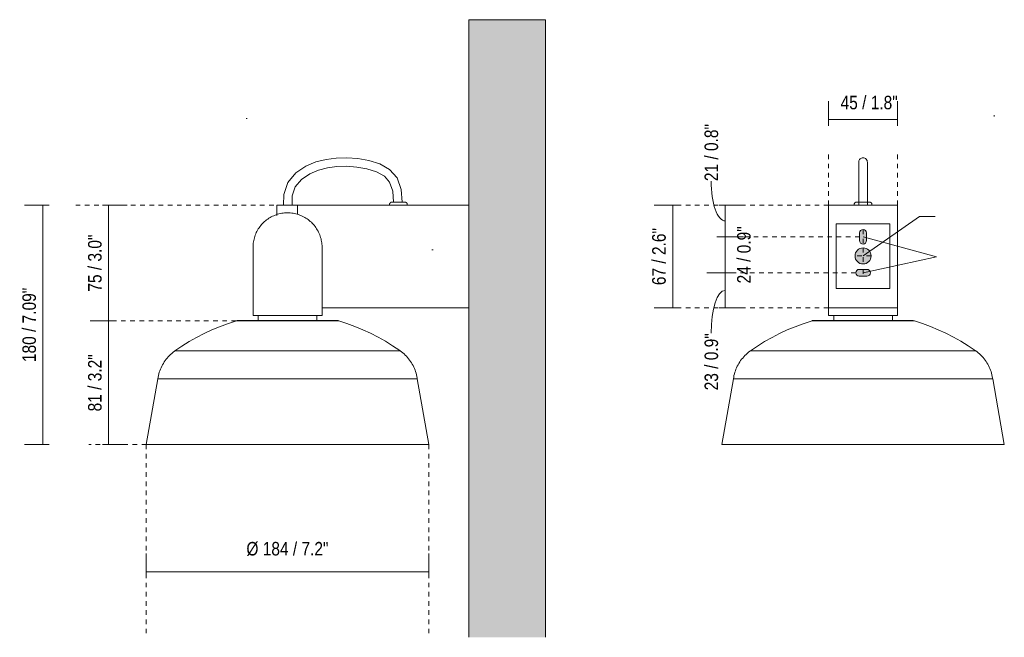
# Model space of a CAD drawing. Header units: millimetres. Extents: x -3564 to -2123, y -974 to 6691.
# Tile 2 of 3: x -2765 to -2123, y 197 to 600. Entities that reach past the tile are written whole.
import ezdxf

# ---------------------------------------------------------------- set-up
doc = ezdxf.new("R2010")
doc.units = ezdxf.units.MM
doc.linetypes.add('Dash', pattern=[6, 3, -3])
for name, color, linetype, lineweight in [('Cotas', 7, 'Continuous', 9), ('Cotas-4', 7, 'Continuous', 9), ('Elementos de detalle', 7, 'Continuous', 9), ('Lighthing Fixture Detail Wide Black', 7, 'Continuous', 20), ('Luminarias', 7, 'Continuous', 20), ('Muros', 7, 'Continuous', 9)]:
    doc.layers.add(name, color=color, linetype=linetype, lineweight=lineweight)
doc.layers.add('Lighthing Fixture Dim Grey Dash', color=7, linetype='Dash', lineweight=9, true_color=0xd2d2d2)
doc.styles.add('Arial Narrow', font='ARIALN.TTF', dxfattribs={"height": 8.8})
doc.styles.add('Arial Narrow_1', font='ARIALN.TTF', dxfattribs={"height": 8.8})
doc.dimstyles.new('FARO_-_2_2mm_Arial_Narrow_mm_Inch_Left', dxfattribs={"dimscale": 304.8, "dimtxt": 9.006193, "dimasz": 0, "dimexe": 0.03937, "dimexo": 0.0625, "dimgap": 0.006562, "dimtad": 1, "dimdec": 0, "dimzin": 0, "dimdsep": 46, "dimtxsty": 'Arial Narrow', "dimblk1": 'NONE', "dimblk2": 'NONE', "dimsah": 1, "dimcen": 0.09, "dimadec": 0, "dimazin": 0, "dimtfac": 1, "dimtdec": 4, "dimtix": 1, "dimtmove": 0, "dimatfit": 3, "dimfxl": 0.013123, "dimfxlon": 1, "dimtvp": 1, "dimtolj": 1, "dimtzin": 0, "dimarcsym": 2})
doc.dimstyles.new('FARO_-_2_2mm_Arial_Narrow_mm_Inch_Left_1', dxfattribs={"dimscale": 304.8, "dimtxt": 9.006193, "dimasz": 0, "dimexe": 0.03937, "dimexo": 0.0625, "dimgap": 0.006562, "dimtad": 1, "dimdec": 0, "dimzin": 0, "dimdsep": 46, "dimtxsty": 'Arial Narrow', "dimblk1": 'NONE', "dimblk2": 'NONE', "dimsah": 1, "dimcen": 0.09, "dimadec": 0, "dimazin": 0, "dimtfac": 1, "dimtdec": 4, "dimtix": 1, "dimtmove": 2, "dimatfit": 3, "dimfxl": 0.013123, "dimfxlon": 1, "dimtvp": 1, "dimtolj": 1, "dimtzin": 0, "dimarcsym": 2})
doc.dimstyles.new('FARO_-_2_2mm_Arial_Narrow_mm_Inch_Left_2', dxfattribs={"dimscale": 304.8, "dimtxt": 9.006193, "dimasz": 0, "dimexe": 0.03937, "dimexo": 0.0625, "dimgap": 0.006562, "dimtad": 1, "dimdec": 0, "dimzin": 0, "dimdsep": 46, "dimtxsty": 'Arial Narrow_1', "dimblk1": 'NONE', "dimblk2": 'NONE', "dimsah": 1, "dimcen": 0.09, "dimadec": 0, "dimazin": 0, "dimtfac": 1, "dimtdec": 4, "dimtix": 1, "dimtmove": 0, "dimatfit": 3, "dimfxl": 0.013123, "dimfxlon": 1, "dimtvp": 1, "dimtolj": 1, "dimtzin": 0, "dimarcsym": 2})
doc.dimstyles.new('FARO_-_2_2mm_Arial_Narrow_mm_Inch_Left_3', dxfattribs={"dimscale": 304.8, "dimtxt": 9.006193, "dimasz": 0, "dimexe": 0.03937, "dimexo": 0.0625, "dimgap": 0.006562, "dimtad": 1, "dimdec": 0, "dimzin": 0, "dimdsep": 46, "dimtxsty": 'Arial Narrow', "dimblk1": 'NONE', "dimblk2": 'NONE', "dimsah": 1, "dimcen": 0.09, "dimadec": 0, "dimazin": 0, "dimtfac": 1, "dimtdec": 4, "dimtix": 1, "dimtmove": 1, "dimatfit": 3, "dimfxl": 0.013123, "dimfxlon": 1, "dimtvp": 1, "dimtolj": 1, "dimtzin": 0, "dimarcsym": 2})

# ---------------------------------------------------------------- blocks, each defined once
blk = doc.blocks.new('20335-116 - 20335-116 TATAWIN White wall lamp-572927-Lateral_PDF')
at = {"layer": 'Luminarias'}
for p, q in [((-3393.97, 479.1), (-3393.97, 472.27)), ((-3380.42, 479.1), (-3393.97, 479.1)), ((-3380.42, 479.1), (-3337.75, 479.1)), ((-3380.42, 479.1), (-3380.42, 472.93)), ((-3337.75, 479.1), (-3328.07, 479.1)), ((-3307.39, 479.1), (-3328.07, 479.1)), ((-3320.55, 479.45), (-3320.55, 479.1)), ((-3308.93, 479.1), (-3308.93, 479.45)), ((-3307.39, 479.1), (-3268.96, 479.1)), ((-3409.46, 451.6), (-3409.46, 407.1)), ((-3364.46, 407.1), (-3364.46, 451.6)), ((-3337.75, 412.1), (-3364.66, 412.1)), ((-3328.07, 412.1), (-3337.75, 412.1)), ((-3328.07, 412.1), (-3307.39, 412.1)), ((-3268.96, 412.1), (-3307.39, 412.1)), ((-3409.46, 407.1), (-3364.46, 407.1)), ((-3406.06, 407.1), (-3406.06, 403.97)), ((-3367.86, 403.97), (-3367.86, 407.1)), ((-3420.41, 403.63), (-3386.96, 403.63)), ((-3386.96, 403.63), (-3353.51, 403.63)), ((-3386.96, 384.08), (-3460.34, 384.08)), ((-3313.58, 384.08), (-3386.96, 384.08)), ((-3471.42, 365.95), (-3478.97, 322.98)), ((-3386.96, 365.95), (-3471.42, 365.95)), ((-3302.5, 365.95), (-3386.96, 365.95)), ((-3294.95, 322.98), (-3302.5, 365.95)), ((-3386.96, 322.98), (-3478.97, 322.98)), ((-3294.95, 322.98), (-3386.96, 322.98))]:
    blk.add_line(p, q, dxfattribs=at)
at = {"layer": 'Luminarias', "flags": 128}
for points in [[(-3389.61, 479.1), (-3389.42, 485.93), (-3386.79, 493.9), (-3381.47, 500.11), (-3375.05, 504.54), (-3368.44, 507.29), (-3361.89, 508.91), (-3355.31, 509.8), (-3348.44, 510.01), (-3341.25, 509.51), (-3333.93, 508.22), (-3326.79, 505.95), (-3320.44, 502.37), (-3315.65, 496.95), (-3312.85, 489.29), (-3312.26, 481.1)], [(-3312.26, 481.1), (-3312.85, 489.29), (-3315.65, 496.95), (-3320.44, 502.37), (-3326.79, 505.95), (-3333.93, 508.22), (-3341.25, 509.51), (-3348.44, 510.01), (-3355.31, 509.8), (-3361.89, 508.91), (-3368.44, 507.29), (-3375.05, 504.54), (-3381.47, 500.11), (-3386.79, 493.9), (-3389.42, 485.93), (-3389.61, 479.1)], [(-3317.85, 481.07), (-3318.34, 488.2), (-3320.48, 494.12), (-3323.87, 497.95), (-3328.93, 500.78), (-3335.23, 502.77), (-3341.93, 503.95), (-3348.55, 504.41), (-3354.84, 504.22), (-3360.86, 503.4), (-3366.75, 501.95), (-3372.41, 499.6), (-3377.78, 495.9), (-3381.99, 491.01), (-3383.85, 485.27), (-3384.02, 479.1)], [(-3384.02, 479.1), (-3383.85, 485.27), (-3381.99, 491.01), (-3377.78, 495.9), (-3372.41, 499.6), (-3366.75, 501.95), (-3360.86, 503.4), (-3354.84, 504.22), (-3348.55, 504.41), (-3341.93, 503.95), (-3335.23, 502.77), (-3328.93, 500.78), (-3323.87, 497.95), (-3320.48, 494.12), (-3318.34, 488.2), (-3317.85, 481.07)], [(-3320.55, 479.45), (-3320.55, 479.52), (-3320.55, 479.58), (-3320.54, 479.65), (-3320.53, 479.71), (-3320.52, 479.78), (-3320.5, 479.84), (-3320.49, 479.91), (-3320.47, 479.97), (-3320.45, 480.03), (-3320.42, 480.09), (-3320.39, 480.15), (-3320.37, 480.21), (-3320.33, 480.27), (-3320.3, 480.33), (-3320.26, 480.38), (-3320.22, 480.44), (-3320.18, 480.49), (-3320.14, 480.54), (-3320.1, 480.59), (-3320.05, 480.64), (-3320, 480.68), (-3319.95, 480.72), (-3319.9, 480.77), (-3319.85, 480.8), (-3319.79, 480.84), (-3319.74, 480.88), (-3319.68, 480.91), (-3319.62, 480.94), (-3319.56, 480.97), (-3319.5, 480.99), (-3319.44, 481.01), (-3319.37, 481.03), (-3319.31, 481.05), (-3319.24, 481.07), (-3319.18, 481.08), (-3319.11, 481.09), (-3319.05, 481.1), (-3318.98, 481.1), (-3318.92, 481.1), (-3318.9, 481.1)], [(-3310.58, 481.1), (-3310.58, 481.1), (-3310.59, 481.1), (-3310.61, 481.1), (-3310.63, 481.1), (-3310.66, 481.1), (-3310.7, 481.1), (-3310.74, 481.1), (-3310.79, 481.1), (-3310.85, 481.1), (-3310.91, 481.1), (-3310.98, 481.1), (-3311.05, 481.1), (-3311.13, 481.1), (-3311.22, 481.1), (-3311.31, 481.1), (-3311.4, 481.1), (-3311.51, 481.1), (-3311.61, 481.1), (-3311.73, 481.1), (-3311.84, 481.1), (-3311.96, 481.1), (-3312.09, 481.1), (-3312.22, 481.1), (-3312.35, 481.1), (-3312.49, 481.1), (-3312.63, 481.1), (-3312.78, 481.1), (-3312.93, 481.1), (-3313.08, 481.1), (-3313.23, 481.1), (-3313.39, 481.1), (-3313.55, 481.1), (-3313.71, 481.1), (-3313.87, 481.1), (-3314.03, 481.1), (-3314.2, 481.1), (-3314.36, 481.1), (-3314.53, 481.1), (-3314.69, 481.1), (-3314.86, 481.1), (-3315.03, 481.1), (-3315.19, 481.1), (-3315.36, 481.1), (-3315.52, 481.1), (-3315.68, 481.1), (-3315.85, 481.1), (-3316.01, 481.1), (-3316.16, 481.1), (-3316.32, 481.1), (-3316.47, 481.1), (-3316.62, 481.1), (-3316.77, 481.1), (-3316.91, 481.1), (-3317.05, 481.1), (-3317.19, 481.1), (-3317.32, 481.1), (-3317.45, 481.1), (-3317.57, 481.1), (-3317.69, 481.1), (-3317.81, 481.1), (-3317.92, 481.1), (-3318.02, 481.1), (-3318.12, 481.1), (-3318.21, 481.1), (-3318.3, 481.1), (-3318.39, 481.1), (-3318.46, 481.1), (-3318.53, 481.1), (-3318.6, 481.1), (-3318.66, 481.1), (-3318.71, 481.1), (-3318.76, 481.1), (-3318.8, 481.1), (-3318.83, 481.1), (-3318.86, 481.1), (-3318.88, 481.1), (-3318.89, 481.1), (-3318.9, 481.1), (-3318.9, 481.1)], [(-3318.9, 481.1), (-3318.9, 481.1), (-3318.89, 481.1), (-3318.87, 481.1), (-3318.85, 481.1), (-3318.82, 481.1), (-3318.78, 481.1), (-3318.74, 481.1), (-3318.69, 481.1), (-3318.63, 481.1), (-3318.57, 481.1), (-3318.5, 481.1), (-3318.43, 481.1), (-3318.35, 481.1), (-3318.26, 481.1), (-3318.17, 481.1), (-3318.08, 481.1), (-3317.97, 481.1), (-3317.87, 481.1), (-3317.75, 481.1), (-3317.68, 481.1)], [(-3311.79, 481.1), (-3311.67, 481.1), (-3311.56, 481.1), (-3311.46, 481.1), (-3311.36, 481.1), (-3311.26, 481.1), (-3311.18, 481.1), (-3311.09, 481.1), (-3311.02, 481.1), (-3310.95, 481.1), (-3310.88, 481.1), (-3310.82, 481.1), (-3310.77, 481.1), (-3310.72, 481.1), (-3310.68, 481.1), (-3310.65, 481.1), (-3310.62, 481.1), (-3310.6, 481.1), (-3310.59, 481.1), (-3310.58, 481.1), (-3310.58, 481.1)], [(-3310.58, 481.1), (-3310.51, 481.1), (-3310.45, 481.1), (-3310.38, 481.09), (-3310.32, 481.08), (-3310.25, 481.07), (-3310.19, 481.06), (-3310.12, 481.04), (-3310.06, 481.02), (-3310, 481), (-3309.94, 480.97), (-3309.88, 480.95), (-3309.82, 480.92), (-3309.76, 480.89), (-3309.7, 480.85), (-3309.65, 480.81), (-3309.59, 480.78), (-3309.54, 480.74), (-3309.49, 480.69), (-3309.44, 480.65), (-3309.39, 480.6), (-3309.35, 480.55), (-3309.31, 480.5), (-3309.27, 480.45), (-3309.23, 480.4), (-3309.19, 480.34), (-3309.15, 480.29), (-3309.12, 480.23), (-3309.09, 480.17), (-3309.06, 480.11), (-3309.04, 480.05), (-3309.02, 479.99), (-3309, 479.92), (-3308.98, 479.86), (-3308.96, 479.8), (-3308.95, 479.73), (-3308.94, 479.67), (-3308.93, 479.6), (-3308.93, 479.53), (-3308.93, 479.47), (-3308.93, 479.45)], [(-3409.46, 451.6), (-3409.44, 452.5), (-3409.39, 453.4), (-3409.3, 454.3), (-3409.17, 455.19), (-3409.01, 456.07), (-3408.81, 456.95), (-3408.58, 457.82), (-3408.32, 458.68), (-3408.02, 459.53), (-3407.68, 460.37), (-3407.32, 461.19), (-3406.92, 461.99), (-3406.49, 462.78), (-3406.02, 463.56), (-3405.53, 464.31), (-3405.01, 465.04), (-3404.46, 465.75), (-3403.88, 466.44), (-3403.27, 467.1), (-3402.64, 467.74), (-3401.98, 468.36), (-3401.3, 468.95), (-3400.59, 469.51), (-3399.86, 470.04), (-3399.12, 470.54), (-3398.35, 471.01), (-3397.56, 471.45), (-3396.76, 471.86), (-3395.94, 472.23), (-3395.11, 472.57), (-3394.27, 472.88), (-3393.41, 473.16), (-3392.54, 473.4), (-3391.67, 473.61), (-3390.78, 473.78), (-3389.89, 473.91), (-3389, 474.01), (-3388.1, 474.07), (-3387.2, 474.1), (-3387.04, 474.1)], [(-3386.68, 474.1), (-3386.06, 474.09), (-3385.16, 474.03), (-3384.27, 473.94), (-3383.38, 473.82), (-3382.49, 473.66), (-3381.61, 473.46), (-3380.74, 473.23), (-3379.88, 472.96), (-3379.03, 472.66), (-3378.2, 472.33), (-3377.38, 471.96), (-3376.57, 471.56), (-3375.78, 471.13), (-3375.01, 470.67), (-3374.26, 470.17), (-3373.52, 469.65), (-3372.81, 469.1), (-3372.12, 468.52), (-3371.46, 467.91), (-3370.82, 467.28), (-3370.21, 466.62), (-3369.62, 465.94), (-3369.06, 465.23), (-3368.53, 464.51), (-3368.03, 463.76), (-3367.56, 462.99), (-3367.12, 462.21), (-3366.71, 461.41), (-3366.33, 460.59), (-3365.99, 459.76), (-3365.68, 458.91), (-3365.4, 458.06), (-3365.16, 457.19), (-3364.96, 456.31), (-3364.79, 455.43), (-3364.65, 454.54), (-3364.55, 453.64), (-3364.49, 452.75), (-3364.46, 451.85), (-3364.46, 451.6)], [(-3460.34, 384.08), (-3455.77, 387.19), (-3451.07, 390.11), (-3446.27, 392.84), (-3441.35, 395.38), (-3436.34, 397.72), (-3431.24, 399.85), (-3426.06, 401.78), (-3420.81, 403.5), (-3420.41, 403.63)], [(-3420.41, 403.63), (-3420.11, 403.71), (-3419.8, 403.79), (-3419.49, 403.85), (-3419.18, 403.9), (-3418.87, 403.94), (-3418.56, 403.96), (-3418.24, 403.98), (-3418.08, 403.98)], [(-3386.96, 403.98), (-3388.2, 403.98), (-3389.45, 403.98), (-3390.69, 403.98), (-3391.92, 403.98), (-3393.14, 403.98), (-3394.36, 403.98), (-3395.56, 403.98), (-3396.75, 403.98), (-3397.92, 403.98), (-3399.08, 403.98), (-3400.21, 403.98), (-3401.33, 403.98), (-3402.42, 403.98), (-3403.49, 403.98), (-3404.53, 403.98), (-3405.54, 403.98), (-3406.53, 403.98), (-3407.48, 403.98), (-3408.4, 403.98), (-3409.28, 403.98), (-3410.13, 403.98), (-3410.94, 403.98), (-3411.72, 403.98), (-3412.45, 403.98), (-3413.15, 403.98), (-3413.8, 403.98), (-3414.41, 403.98), (-3414.97, 403.98), (-3415.49, 403.98), (-3415.96, 403.98), (-3416.39, 403.98), (-3416.77, 403.98), (-3417.11, 403.98), (-3417.39, 403.98), (-3417.63, 403.98), (-3417.81, 403.98), (-3417.95, 403.98), (-3418.04, 403.98), (-3418.08, 403.98), (-3418.08, 403.98)], [(-3418.08, 403.98), (-3418.05, 403.98), (-3417.98, 403.98), (-3417.86, 403.98), (-3417.68, 403.98), (-3417.46, 403.98), (-3417.19, 403.98), (-3416.87, 403.98), (-3416.5, 403.98), (-3416.08, 403.98), (-3415.62, 403.98), (-3415.12, 403.98), (-3414.56, 403.98), (-3413.97, 403.98), (-3413.33, 403.98), (-3412.64, 403.98), (-3411.92, 403.98), (-3411.16, 403.98), (-3410.36, 403.98), (-3409.52, 403.98), (-3408.64, 403.98), (-3407.78, 403.98)], [(-3407.04, 403.98), (-3406.79, 403.98), (-3406.06, 403.98)], [(-3355.84, 403.98), (-3355.87, 403.98), (-3355.94, 403.98), (-3356.06, 403.98), (-3356.24, 403.98), (-3356.46, 403.98), (-3356.73, 403.98), (-3357.05, 403.98), (-3357.42, 403.98), (-3357.84, 403.98), (-3358.3, 403.98), (-3358.8, 403.98), (-3359.36, 403.98), (-3359.95, 403.98), (-3360.59, 403.98), (-3361.28, 403.98), (-3362, 403.98), (-3362.76, 403.98), (-3363.56, 403.98), (-3364.4, 403.98), (-3365.28, 403.98), (-3366.19, 403.98), (-3367.13, 403.98), (-3368.11, 403.98), (-3369.11, 403.98), (-3370.15, 403.98), (-3371.21, 403.98), (-3372.29, 403.98), (-3373.4, 403.98), (-3374.53, 403.98), (-3375.68, 403.98), (-3376.85, 403.98), (-3378.04, 403.98), (-3379.24, 403.98), (-3380.45, 403.98), (-3381.67, 403.98), (-3382.9, 403.98), (-3384.14, 403.98), (-3385.38, 403.98), (-3386.62, 403.98), (-3386.96, 403.98)], [(-3367.86, 403.98), (-3367.39, 403.98), (-3366.88, 403.98)], [(-3366.14, 403.98), (-3365.52, 403.98), (-3364.64, 403.98), (-3363.79, 403.98), (-3362.97, 403.98), (-3362.2, 403.98), (-3361.47, 403.98), (-3360.77, 403.98), (-3360.12, 403.98), (-3359.51, 403.98), (-3358.95, 403.98), (-3358.43, 403.98), (-3357.96, 403.98), (-3357.53, 403.98), (-3357.15, 403.98), (-3356.81, 403.98), (-3356.53, 403.98), (-3356.29, 403.98), (-3356.11, 403.98), (-3355.97, 403.98), (-3355.88, 403.98), (-3355.84, 403.98), (-3355.84, 403.98)], [(-3355.84, 403.98), (-3355.53, 403.97), (-3355.21, 403.95), (-3354.9, 403.92), (-3354.59, 403.88), (-3354.28, 403.82), (-3353.97, 403.75), (-3353.67, 403.67), (-3353.51, 403.63)], [(-3353.51, 403.63), (-3348.25, 401.92), (-3343.07, 400.01), (-3337.96, 397.89), (-3332.94, 395.56), (-3328.02, 393.04), (-3323.21, 390.33), (-3318.51, 387.42), (-3313.92, 384.33), (-3313.58, 384.08)], [(-3471.42, 365.95), (-3471.25, 367.01), (-3471.03, 368.06), (-3470.78, 369.1), (-3470.48, 370.12), (-3470.15, 371.14), (-3469.77, 372.14), (-3469.35, 373.13), (-3468.9, 374.1), (-3468.4, 375.04), (-3467.87, 375.97), (-3467.3, 376.88), (-3466.7, 377.76), (-3466.06, 378.62), (-3465.39, 379.45), (-3464.68, 380.26), (-3463.94, 381.03), (-3463.18, 381.78), (-3462.38, 382.49), (-3461.55, 383.18), (-3460.7, 383.82), (-3460.34, 384.08)], [(-3313.58, 384.08), (-3312.72, 383.45), (-3311.88, 382.78), (-3311.07, 382.08), (-3310.29, 381.35), (-3309.54, 380.58), (-3308.82, 379.79), (-3308.14, 378.97), (-3307.48, 378.12), (-3306.86, 377.25), (-3306.28, 376.35), (-3305.73, 375.43), (-3305.22, 374.49), (-3304.75, 373.53), (-3304.32, 372.55), (-3303.93, 371.56), (-3303.57, 370.55), (-3303.26, 369.53), (-3302.99, 368.49), (-3302.76, 367.44), (-3302.57, 366.39), (-3302.5, 365.95)]]:
    blk.add_lwpolyline(points, dxfattribs=at)
blk = doc.blocks.new('20335-116 - 20335-116 TATAWIN White wall lamp-572927-Alzado_PDF Fixing')
at = {"layer": 'Luminarias'}
for p, q in [((6548.68, 479.45), (6548.68, 479.1)), ((6560.31, 479.1), (6560.31, 479.45)), ((6532, 412.1), (6532, 407.1)), ((6577, 407.1), (6577, 412.1)), ((6532, 407.1), (6554.5, 407.1)), ((6535.4, 407.1), (6535.4, 403.97)), ((6554.5, 407.1), (6577, 407.1)), ((6573.6, 403.97), (6573.6, 407.1)), ((6521.05, 403.63), (6587.94, 403.63)), ((6627.88, 384.08), (6481.12, 384.08)), ((6470.04, 365.95), (6462.49, 322.98)), ((6638.95, 365.95), (6470.04, 365.95)), ((6646.5, 322.98), (6638.95, 365.95)), ((6646.5, 322.98), (6462.49, 322.98))]:
    blk.add_line(p, q, dxfattribs=at)
at = {"layer": 'Luminarias', "flags": 128}
for points in [[(6554.5, 510.02), (6553.97, 509.97), (6553.46, 509.82), (6552.99, 509.58), (6552.57, 509.25), (6552.22, 508.85), (6551.95, 508.39), (6551.78, 507.89), (6551.7, 507.37), (6551.7, 507.22)], [(6551.7, 479.1), (6551.7, 479.79), (6551.7, 481.39), (6551.7, 482.98), (6551.7, 484.57), (6551.7, 486.16), (6551.7, 487.74), (6551.7, 489.31), (6551.7, 490.85), (6551.7, 492.37), (6551.7, 493.85), (6551.7, 495.28), (6551.7, 496.63), (6551.7, 497.89), (6551.7, 499.05), (6551.7, 500.09), (6551.7, 501.02), (6551.7, 501.85), (6551.7, 502.59), (6551.7, 503.25), (6551.7, 503.84), (6551.7, 504.37), (6551.7, 504.84), (6551.7, 505.26), (6551.7, 506.19), (6551.7, 506.5), (6551.7, 506.74), (6551.7, 506.93), (6551.7, 507.06), (6551.7, 507.16), (6551.7, 507.21), (6551.7, 507.22), (6551.7, 507.2), (6551.7, 507.15), (6551.7, 507.07), (6551.7, 506.96), (6551.7, 506.82), (6551.7, 506.66), (6551.7, 506.47), (6551.7, 506.25), (6551.7, 506.01), (6551.7, 505.68), (6551.7, 505.3), (6551.7, 504.88), (6551.7, 504.4), (6551.7, 503.87), (6551.7, 503.27), (6551.7, 502.6), (6551.7, 501.87), (6551.7, 501.06), (6551.7, 500.19), (6551.7, 499.35), (6551.7, 498.35), (6551.7, 497.29), (6551.7, 496.16), (6551.7, 495.08), (6551.7, 493.96), (6551.7, 492.63), (6551.7, 491.24), (6551.7, 490.06), (6551.7, 488.86), (6551.7, 487.6), (6551.7, 486.24), (6551.7, 484.72), (6551.7, 482.96), (6551.7, 481.36), (6551.7, 481.1)], [(6557.3, 507.22), (6557.27, 507.61), (6557.15, 508.11), (6556.98, 508.52), (6556.52, 509.15), (6556.08, 509.53), (6555.71, 509.75), (6555.09, 509.96), (6554.5, 510.02)], [(6557.3, 479.1), (6557.3, 479.79), (6557.3, 481.39), (6557.3, 482.98), (6557.3, 484.57), (6557.3, 486.16), (6557.3, 487.74), (6557.3, 489.31), (6557.3, 490.85), (6557.3, 492.37), (6557.3, 493.85), (6557.3, 495.28), (6557.3, 496.63), (6557.3, 497.89), (6557.3, 499.05), (6557.3, 500.09), (6557.3, 501.02), (6557.3, 501.85), (6557.3, 502.59), (6557.3, 503.25), (6557.3, 503.84), (6557.3, 504.37), (6557.3, 504.84), (6557.3, 505.26), (6557.3, 506.19), (6557.3, 506.5), (6557.3, 506.74), (6557.3, 506.93), (6557.3, 507.06), (6557.3, 507.16), (6557.3, 507.21), (6557.3, 507.22), (6557.3, 507.2), (6557.3, 507.15), (6557.3, 507.07), (6557.3, 506.96), (6557.3, 506.82), (6557.3, 506.66), (6557.3, 506.47), (6557.3, 506.25), (6557.3, 506.01), (6557.3, 505.68), (6557.3, 505.3), (6557.3, 504.88), (6557.3, 504.4), (6557.3, 503.87), (6557.3, 503.27), (6557.3, 502.6), (6557.3, 501.87), (6557.3, 501.06), (6557.3, 500.19), (6557.3, 499.35), (6557.3, 498.35), (6557.3, 497.29), (6557.3, 496.16), (6557.3, 495.08), (6557.3, 493.96), (6557.3, 492.63), (6557.3, 491.24), (6557.3, 490.06), (6557.3, 488.86), (6557.3, 487.6), (6557.3, 486.24), (6557.3, 484.72), (6557.3, 482.96), (6557.3, 481.36), (6557.3, 481.1)], [(6548.68, 479.45), (6548.68, 479.52), (6548.69, 479.58), (6548.7, 479.65), (6548.7, 479.71), (6548.72, 479.78), (6548.73, 479.84), (6548.75, 479.91), (6548.77, 479.97), (6548.79, 480.03), (6548.81, 480.09), (6548.84, 480.15), (6548.87, 480.21), (6548.9, 480.27), (6548.94, 480.33), (6548.97, 480.38), (6549.01, 480.44), (6549.05, 480.49), (6549.09, 480.54), (6549.14, 480.59), (6549.18, 480.64), (6549.23, 480.68), (6549.28, 480.72), (6549.34, 480.77), (6549.39, 480.8), (6549.44, 480.84), (6549.5, 480.88), (6549.56, 480.91), (6549.62, 480.94), (6549.68, 480.97), (6549.74, 480.99), (6549.8, 481.01), (6549.86, 481.03), (6549.93, 481.05), (6549.99, 481.07), (6550.06, 481.08), (6550.12, 481.09), (6550.19, 481.1), (6550.25, 481.1), (6550.32, 481.1), (6550.34, 481.1)], [(6554.5, 481.1), (6554.33, 481.1), (6554.16, 481.1), (6554, 481.1), (6553.83, 481.1), (6553.67, 481.1), (6553.51, 481.1), (6553.35, 481.1), (6553.19, 481.1), (6553.03, 481.1), (6552.88, 481.1), (6552.72, 481.1), (6552.58, 481.1), (6552.43, 481.1), (6552.29, 481.1), (6552.15, 481.1), (6552.01, 481.1), (6551.88, 481.1), (6551.75, 481.1), (6551.63, 481.1), (6551.51, 481.1), (6551.4, 481.1), (6551.29, 481.1), (6551.19, 481.1), (6551.09, 481.1), (6551, 481.1), (6550.91, 481.1), (6550.83, 481.1), (6550.75, 481.1), (6550.68, 481.1), (6550.62, 481.1), (6550.56, 481.1), (6550.51, 481.1), (6550.47, 481.1), (6550.43, 481.1), (6550.4, 481.1), (6550.37, 481.1), (6550.35, 481.1), (6550.34, 481.1), (6550.34, 481.1), (6550.34, 481.1)], [(6550.34, 481.1), (6550.34, 481.1), (6550.35, 481.1), (6550.37, 481.1), (6550.39, 481.1), (6550.42, 481.1), (6550.46, 481.1), (6550.5, 481.1), (6550.55, 481.1), (6550.6, 481.1), (6550.67, 481.1), (6550.73, 481.1), (6550.81, 481.1), (6550.89, 481.1), (6550.97, 481.1), (6551.06, 481.1), (6551.16, 481.1), (6551.26, 481.1), (6551.37, 481.1), (6551.48, 481.1), (6551.6, 481.1), (6551.72, 481.1), (6551.85, 481.1), (6551.98, 481.1), (6552.11, 481.1), (6552.25, 481.1), (6552.39, 481.1), (6552.54, 481.1), (6552.68, 481.1), (6552.83, 481.1), (6552.99, 481.1), (6553.14, 481.1), (6553.3, 481.1), (6553.46, 481.1), (6553.63, 481.1)], [(6558.65, 481.1), (6558.65, 481.1), (6558.64, 481.1), (6558.62, 481.1), (6558.6, 481.1), (6558.57, 481.1), (6558.54, 481.1), (6558.49, 481.1), (6558.44, 481.1), (6558.39, 481.1), (6558.33, 481.1), (6558.26, 481.1), (6558.18, 481.1), (6558.1, 481.1), (6558.02, 481.1), (6557.93, 481.1), (6557.83, 481.1), (6557.73, 481.1), (6557.62, 481.1), (6557.51, 481.1), (6557.39, 481.1), (6557.27, 481.1), (6557.15, 481.1), (6557.02, 481.1), (6556.88, 481.1), (6556.74, 481.1), (6556.6, 481.1), (6556.46, 481.1), (6556.31, 481.1), (6556.16, 481.1), (6556, 481.1), (6555.85, 481.1), (6555.69, 481.1), (6555.53, 481.1), (6555.37, 481.1), (6555.2, 481.1), (6555.04, 481.1), (6554.87, 481.1), (6554.71, 481.1), (6554.54, 481.1), (6554.5, 481.1)], [(6555.32, 481.1), (6555.48, 481.1), (6555.65, 481.1), (6555.8, 481.1), (6555.96, 481.1), (6556.12, 481.1), (6556.27, 481.1), (6556.42, 481.1), (6556.56, 481.1), (6556.7, 481.1), (6556.84, 481.1), (6556.98, 481.1), (6557.11, 481.1), (6557.24, 481.1), (6557.36, 481.1), (6557.48, 481.1), (6557.59, 481.1), (6557.7, 481.1), (6557.8, 481.1), (6557.9, 481.1), (6558, 481.1), (6558.08, 481.1), (6558.16, 481.1), (6558.24, 481.1), (6558.31, 481.1), (6558.37, 481.1), (6558.43, 481.1), (6558.48, 481.1), (6558.52, 481.1), (6558.56, 481.1), (6558.59, 481.1), (6558.62, 481.1), (6558.64, 481.1), (6558.65, 481.1), (6558.65, 481.1), (6558.65, 481.1)], [(6558.65, 481.1), (6558.72, 481.1), (6558.79, 481.1), (6558.85, 481.09), (6558.92, 481.08), (6558.98, 481.07), (6559.05, 481.06), (6559.11, 481.04), (6559.17, 481.02), (6559.24, 481), (6559.3, 480.97), (6559.36, 480.95), (6559.42, 480.92), (6559.48, 480.89), (6559.53, 480.85), (6559.59, 480.81), (6559.64, 480.78), (6559.69, 480.74), (6559.74, 480.69), (6559.79, 480.65), (6559.84, 480.6), (6559.89, 480.55), (6559.93, 480.5), (6559.97, 480.45), (6560.01, 480.4), (6560.05, 480.34), (6560.08, 480.29), (6560.11, 480.23), (6560.14, 480.17), (6560.17, 480.11), (6560.2, 480.05), (6560.22, 479.99), (6560.24, 479.92), (6560.26, 479.86), (6560.27, 479.8), (6560.28, 479.73), (6560.29, 479.67), (6560.3, 479.6), (6560.31, 479.53), (6560.31, 479.47), (6560.31, 479.45)], [(6481.12, 384.08), (6485.69, 387.19), (6490.38, 390.11), (6495.19, 392.84), (6500.1, 395.38), (6505.11, 397.72), (6510.21, 399.85), (6515.39, 401.78), (6520.64, 403.5), (6521.05, 403.63)], [(6521.05, 403.63), (6521.35, 403.71), (6521.66, 403.79), (6521.96, 403.85), (6522.27, 403.9), (6522.59, 403.94), (6522.9, 403.96), (6523.21, 403.98), (6523.38, 403.98)], [(6585.62, 403.98), (6585.59, 403.98), (6585.52, 403.98), (6585.39, 403.98), (6585.22, 403.98), (6584.99, 403.98), (6584.72, 403.98), (6584.4, 403.98), (6584.04, 403.98), (6583.62, 403.98), (6583.16, 403.98), (6582.65, 403.98), (6582.1, 403.98), (6581.5, 403.98), (6580.86, 403.98), (6580.18, 403.98), (6579.46, 403.98), (6578.69, 403.98), (6577.89, 403.98), (6577.05, 403.98), (6576.18, 403.98), (6575.27, 403.98), (6574.32, 403.98), (6573.35, 403.98), (6572.34, 403.98), (6571.31, 403.98), (6570.25, 403.98), (6569.16, 403.98), (6568.05, 403.98), (6566.92, 403.98), (6565.77, 403.98), (6564.6, 403.98), (6563.42, 403.98), (6562.22, 403.98), (6561.01, 403.98), (6559.79, 403.98), (6558.55, 403.98), (6557.32, 403.98), (6556.08, 403.98), (6554.83, 403.98), (6553.59, 403.98), (6552.34, 403.98), (6551.1, 403.98), (6549.87, 403.98), (6548.64, 403.98), (6547.43, 403.98), (6546.22, 403.98), (6545.03, 403.98), (6543.85, 403.98), (6542.69, 403.98), (6541.55, 403.98), (6540.42, 403.98), (6539.33, 403.98), (6538.25, 403.98), (6537.2, 403.98), (6536.18, 403.98), (6535.19, 403.98), (6534.23, 403.98), (6533.3, 403.98), (6532.41, 403.98), (6531.55, 403.98), (6530.73, 403.98), (6529.94, 403.98), (6529.2, 403.98), (6528.49, 403.98), (6527.83, 403.98), (6527.21, 403.98), (6526.63, 403.98), (6526.1, 403.98), (6525.61, 403.98), (6525.17, 403.98), (6524.78, 403.98), (6524.43, 403.98), (6524.14, 403.98), (6523.89, 403.98), (6523.69, 403.98), (6523.54, 403.98), (6523.44, 403.98), (6523.38, 403.98), (6523.38, 403.98)], [(6523.38, 403.98), (6523.4, 403.98), (6523.48, 403.98), (6523.6, 403.98), (6523.77, 403.98), (6524, 403.98), (6524.27, 403.98), (6524.59, 403.98), (6524.96, 403.98), (6525.37, 403.98), (6525.83, 403.98), (6526.34, 403.98), (6526.89, 403.98), (6527.07, 403.98)], [(6581.94, 403.98), (6582.36, 403.98), (6582.89, 403.98), (6583.38, 403.98), (6583.82, 403.98), (6584.21, 403.98), (6584.56, 403.98), (6584.85, 403.98), (6585.1, 403.98), (6585.3, 403.98), (6585.45, 403.98), (6585.56, 403.98), (6585.61, 403.98), (6585.62, 403.98)], [(6585.62, 403.98), (6585.93, 403.97), (6586.24, 403.95), (6586.56, 403.92), (6586.87, 403.88), (6587.18, 403.82), (6587.48, 403.75), (6587.79, 403.67), (6587.94, 403.63)], [(6587.94, 403.63), (6593.2, 401.92), (6598.39, 400.01), (6603.49, 397.89), (6608.51, 395.56), (6613.43, 393.04), (6618.25, 390.33), (6622.95, 387.42), (6627.53, 384.33), (6627.88, 384.08)], [(6470.04, 365.95), (6470.21, 367.01), (6470.42, 368.06), (6470.68, 369.1), (6470.97, 370.12), (6471.31, 371.14), (6471.69, 372.14), (6472.1, 373.13), (6472.56, 374.1), (6473.05, 375.04), (6473.58, 375.97), (6474.15, 376.88), (6474.76, 377.76), (6475.4, 378.62), (6476.07, 379.45), (6476.78, 380.26), (6477.51, 381.03), (6478.28, 381.78), (6479.08, 382.49), (6479.9, 383.18), (6480.75, 383.82), (6481.12, 384.08)], [(6627.88, 384.08), (6628.74, 383.45), (6629.57, 382.78), (6630.38, 382.08), (6631.16, 381.35), (6631.91, 380.58), (6632.63, 379.79), (6633.32, 378.97), (6633.97, 378.12), (6634.59, 377.25), (6635.17, 376.35), (6635.72, 375.43), (6636.23, 374.49), (6636.7, 373.53), (6637.14, 372.55), (6637.53, 371.56), (6637.88, 370.55), (6638.2, 369.53), (6638.47, 368.49), (6638.7, 367.44), (6638.89, 366.39), (6638.95, 365.95)]]:
    blk.add_lwpolyline(points, dxfattribs=at)
blk = doc.blocks.new('DIMBLOCK3-Lateral_PDF')
at = {"layer": 'Cotas-4', "color": 251, "true_color": 0x5b5b5b}
for p, q in [((-2749.61, 479.1), (-2761.61, 479.1)), ((-2749.61, 479.1), (-2749.61, 322.98)), ((-2749.61, 479.1), (-2745.61, 479.1)), ((-2749.61, 322.98), (-2761.61, 322.98)), ((-2749.61, 322.98), (-2745.61, 322.98))]:
    blk.add_line(p, q, dxfattribs=at)
at = {"layer": 'Cotas-4', "color": 0, "insert": (-2762.98, 376.81), "char_height": 8.8, "width": 58.1543, "attachment_point": 1, "rotation": 90, "line_spacing_factor": 0.974696, "style": 'Arial Narrow_1'}
blk.add_mtext('\u202c180 / 7.09"', dxfattribs=at)
blk = doc.blocks.new('_None')
blk = doc.blocks.new('DIMBLOCK4-Lateral_PDF')
at = {"layer": 'Cotas-4', "color": 251, "true_color": 0x5b5b5b}
for p, q in [((-2706.83, 479.1), (-2710.83, 479.1)), ((-2706.83, 479.1), (-2706.83, 403.63)), ((-2706.83, 479.1), (-2694.83, 479.1)), ((-2706.83, 403.63), (-2718.83, 403.63)), ((-2706.83, 403.63), (-2702.83, 403.63))]:
    blk.add_line(p, q, dxfattribs=at)
at = {"layer": 'Cotas-4', "color": 0, "insert": (-2720.21, 422.71), "char_height": 8.8, "width": 44.7736, "attachment_point": 1, "rotation": 90, "line_spacing_factor": 0.974696, "style": 'Arial Narrow'}
blk.add_mtext('75 / 3.0"', dxfattribs=at)
blk = doc.blocks.new('DIMBLOCK5-Lateral_PDF')
at = {"layer": 'Cotas-4', "color": 251, "true_color": 0x5b5b5b}
for p, q in [((-2706.83, 403.63), (-2718.83, 403.63)), ((-2706.83, 403.63), (-2706.83, 322.98)), ((-2706.83, 403.63), (-2702.83, 403.63)), ((-2706.83, 322.98), (-2710.83, 322.98)), ((-2706.83, 322.98), (-2694.83, 322.98))]:
    blk.add_line(p, q, dxfattribs=at)
at = {"layer": 'Cotas-4', "color": 0, "insert": (-2720.21, 344.65), "char_height": 8.8, "width": 44.7736, "attachment_point": 1, "rotation": 90, "line_spacing_factor": 0.974696, "style": 'Arial Narrow'}
blk.add_mtext('81 / 3.2"', dxfattribs=at)
blk = doc.blocks.new('DIMBLOCK6-Lateral_PDF')
at = {"layer": 'Cotas-4', "color": 251, "true_color": 0x5b5b5b}
for p, q in [((-2682.28, 240.11), (-2682.28, 252.11)), ((-2498.26, 240.11), (-2498.26, 252.11)), ((-2682.28, 240.11), (-2498.26, 240.11)), ((-2682.28, 240.11), (-2682.28, 236.11)), ((-2498.26, 240.11), (-2498.26, 236.11))]:
    blk.add_line(p, q, dxfattribs=at)
at = {"layer": 'Cotas-4', "color": 0, "insert": (-2617.07, 259.53), "char_height": 8.8, "width": 64.3299, "attachment_point": 1, "line_spacing_factor": 0.974696, "style": 'Arial Narrow'}
blk.add_mtext('Ø 184 / 7.2"', dxfattribs=at)
blk = doc.blocks.new('DIMBLOCK7-Alzado_PDF Fixing')
at = {"layer": 'Cotas-4', "color": 251, "true_color": 0x5b5b5b}
for p, q in [((-2339.36, 479.1), (-2351.36, 479.1)), ((-2339.36, 412.1), (-2339.36, 479.1)), ((-2339.36, 479.1), (-2335.36, 479.1)), ((-2339.36, 412.1), (-2351.36, 412.1)), ((-2339.36, 412.1), (-2335.36, 412.1))]:
    blk.add_line(p, q, dxfattribs=at)
at = {"layer": 'Cotas-4', "color": 0, "insert": (-2352.73, 426.95), "char_height": 8.8, "width": 44.7736, "attachment_point": 1, "rotation": 90, "line_spacing_factor": 0.974696, "style": 'Arial Narrow'}
blk.add_mtext('67 / 2.6"', dxfattribs=at)
blk = doc.blocks.new('DIMBLOCK8-Alzado_PDF Fixing')
at = {"layer": 'Cotas-4', "color": 251, "true_color": 0x5b5b5b}
for p, q in [((-2305.24, 479.1), (-2309.24, 479.1)), ((-2305.24, 479.1), (-2305.24, 458.48)), ((-2305.24, 479.1), (-2293.24, 479.1)), ((-2305.24, 458.48), (-2309.24, 458.48)), ((-2305.24, 458.48), (-2293.24, 458.48))]:
    blk.add_line(p, q, dxfattribs=at)
blk.add_ellipse((-2305.24, 494.76), major_axis=(0, 25.97), ratio=0.352285, start_param=1.570796, end_param=3.141593, dxfattribs=at)
at = {"layer": 'Cotas-4', "color": 0, "insert": (-2318.62, 494.76), "char_height": 8.8, "width": 44.7736, "attachment_point": 1, "rotation": 90, "line_spacing_factor": 0.974696, "style": 'Arial Narrow'}
blk.add_mtext('21 / 0.8"', dxfattribs=at)
blk = doc.blocks.new('DIMBLOCK9-Alzado_PDF Fixing')
at = {"layer": 'Cotas-4', "color": 251, "true_color": 0x5b5b5b}
for p, q in [((-2305.24, 458.48), (-2309.24, 458.48)), ((-2305.24, 458.48), (-2305.24, 434.98)), ((-2305.24, 458.48), (-2293.24, 458.48)), ((-2305.24, 434.98), (-2317.24, 434.98)), ((-2305.24, 434.98), (-2301.24, 434.98))]:
    blk.add_line(p, q, dxfattribs=at)
at = {"layer": 'Cotas-4', "color": 0, "insert": (-2297.41, 428.08), "char_height": 8.8, "width": 44.7736, "attachment_point": 1, "rotation": 90, "line_spacing_factor": 0.974696, "style": 'Arial Narrow'}
blk.add_mtext('24 / 0.9"', dxfattribs=at)
blk = doc.blocks.new('DIMBLOCK10-Alzado_PDF Fixing')
at = {"layer": 'Cotas-4', "color": 251, "true_color": 0x5b5b5b}
for p, q in [((-2305.24, 434.98), (-2317.24, 434.98)), ((-2305.24, 434.98), (-2305.24, 412.1)), ((-2305.24, 434.98), (-2301.24, 434.98)), ((-2305.24, 412.1), (-2309.24, 412.1)), ((-2305.24, 412.1), (-2293.24, 412.1))]:
    blk.add_line(p, q, dxfattribs=at)
blk.add_ellipse((-2305.24, 395.69), major_axis=(0, 27.86), ratio=0.328373, start_param=0, end_param=1.570796, dxfattribs=at)
at = {"layer": 'Cotas-4', "color": 0, "insert": (-2318.62, 358.38), "char_height": 8.8, "width": 44.7736, "attachment_point": 1, "rotation": 90, "line_spacing_factor": 0.974696, "style": 'Arial Narrow'}
blk.add_mtext('23 / 0.9"', dxfattribs=at)
blk = doc.blocks.new('DIMBLOCK11-Alzado_PDF Fixing')
at = {"layer": 'Cotas-4', "color": 251, "true_color": 0x5b5b5b}
for p, q in [((-2237.87, 534.85), (-2237.87, 546.85)), ((-2192.87, 534.85), (-2192.87, 546.85)), ((-2237.87, 534.85), (-2192.87, 534.85)), ((-2237.87, 534.85), (-2237.87, 530.85)), ((-2192.87, 534.85), (-2192.87, 530.85))]:
    blk.add_line(p, q, dxfattribs=at)
at = {"layer": 'Cotas-4', "color": 0, "insert": (-2230.01, 550.39), "char_height": 8.8, "width": 44.7736, "attachment_point": 1, "line_spacing_factor": 0.974696, "style": 'Arial Narrow'}
blk.add_mtext('45 / 1.8"', dxfattribs=at)

msp = doc.modelspace()

# ---------------------------------------------------------------- hatches: boundary and pattern name
at = {"layer": 'Elementos de detalle', "true_color": 0xc0c0c0}
h = msp.add_hatch(color=9, dxfattribs=at)
h.paths.add_polyline_path([(-2217.87, 432.73), (-2212.87, 432.73), (-2212.29, 432.81), (-2211.75, 433.04), (-2211.28, 433.39), (-2210.92, 433.86), (-2210.7, 434.4), (-2210.62, 434.98), (-2210.7, 435.57), (-2210.92, 436.11), (-2211.28, 436.58), (-2211.75, 436.93), (-2212.29, 437.16), (-2212.87, 437.23), (-2217.87, 437.23), (-2218.46, 437.16), (-2219, 436.93), (-2219.46, 436.58), (-2219.82, 436.11), (-2220.05, 435.57), (-2220.12, 434.98), (-2220.05, 434.4), (-2219.82, 433.86), (-2219.46, 433.39), (-2219, 433.04), (-2218.46, 432.81)])
h.paths.add_polyline_path([(-2215.37, 440.73), (-2213.93, 440.94), (-2212.75, 441.43), (-2211.66, 442.27), (-2210.83, 443.35), (-2210.3, 444.62), (-2210.12, 445.98), (-2210.3, 447.34), (-2210.83, 448.6), (-2211.66, 449.69), (-2212.75, 450.53), (-2214.01, 451.05), (-2215.37, 451.23), (-2216.73, 451.05), (-2218, 450.53), (-2219.09, 449.69), (-2219.92, 448.6), (-2220.44, 447.34), (-2220.62, 445.98), (-2220.44, 444.62), (-2219.92, 443.35), (-2219.09, 442.27), (-2218, 441.43), (-2216.73, 440.91)])
h.paths.add_polyline_path([(-2215.37, 453.73), (-2214.79, 453.81), (-2214.25, 454.04), (-2213.78, 454.39), (-2213.42, 454.86), (-2213.2, 455.4), (-2213.12, 455.98), (-2213.12, 460.98), (-2213.2, 461.57), (-2213.42, 462.11), (-2213.78, 462.58), (-2214.25, 462.93), (-2214.79, 463.16), (-2215.37, 463.23), (-2215.96, 463.16), (-2216.5, 462.93), (-2216.96, 462.58), (-2217.32, 462.11), (-2217.55, 461.57), (-2217.62, 460.98), (-2217.62, 455.98), (-2217.55, 455.4), (-2217.32, 454.86), (-2216.96, 454.39), (-2216.5, 454.04), (-2215.96, 453.81)])
at = {"layer": 'Muros', "true_color": 0xe8e8e8}
msp.add_hatch(color=254, dxfattribs=at).paths.add_polyline_path([(-2422.27, 197.36), (-2422.27, 600), (-2472.27, 600), (-2472.27, 197.36)])

# ---------------------------------------------------------------- linework, layer by layer
at = {"layer": 'Lighthing Fixture Detail Wide Black'}
for p, q in [((-2617.28, 535.48), (-2616.49, 535.48)), ((-2129.98, 537.77), (-2129.98, 536.98)), ((-2237.87, 479.1), (-2237.87, 412.1)), ((-2192.87, 479.1), (-2237.87, 479.1)), ((-2192.87, 412.1), (-2192.87, 479.1)), ((-2215.37, 445.98), (-2178.51, 471.79)), ((-2178.51, 471.79), (-2168.51, 471.79)), ((-2197.87, 466.85), (-2232.87, 466.85)), ((-2232.87, 466.85), (-2232.87, 424.85)), ((-2197.87, 424.85), (-2197.87, 466.85)), ((-2217.62, 460.98), (-2217.62, 455.98)), ((-2215.37, 458.48), (-2167.62, 445.35)), ((-2213.12, 455.98), (-2213.12, 460.98)), ((-2496.26, 450.07), (-2495.46, 450.07)), ((-2167.62, 445.35), (-2215.37, 434.98)), ((-2212.87, 437.23), (-2217.87, 437.23)), ((-2217.87, 432.73), (-2212.87, 432.73)), ((-2232.87, 424.85), (-2197.87, 424.85)), ((-2237.87, 412.1), (-2192.87, 412.1))]:
    msp.add_line(p, q, dxfattribs=at)
for centre, radius, start, end in [((-2215.37, 460.98), 2.25, 360, 180), ((-2215.37, 455.98), 2.25, 180, 0), ((-2215.37, 445.98), 5.25, 90, 270), ((-2215.37, 445.98), 5.25, 270, 90), ((-2217.87, 434.98), 2.25, 90, 270), ((-2212.87, 434.98), 2.25, 270, 90)]:
    msp.add_arc(centre, radius, start, end, dxfattribs=at)
at = {"layer": 'Lighthing Fixture Dim Grey Dash'}
for p, q in [((-2237.87, 479.1), (-2237.87, 514.1)), ((-2192.87, 479.1), (-2192.87, 514.1)), ((-2569.25, 479.1), (-2729.25, 479.1)), ((-2237.87, 479.1), (-2337.87, 479.1)), ((-2215.37, 463.23), (-2215.37, 453.73)), ((-2217.62, 458.48), (-2312.62, 458.48)), ((-2215.37, 451.23), (-2215.37, 440.73)), ((-2210.12, 445.98), (-2220.62, 445.98)), ((-2215.37, 437.23), (-2215.37, 432.73)), ((-2220.12, 434.98), (-2305.12, 434.98)), ((-2237.87, 412.1), (-2337.87, 412.1)), ((-2623.72, 403.63), (-2704.34, 403.63)), ((-2682.28, 322.98), (-2719.62, 322.98)), ((-2682.28, 322.98), (-2682.28, 197.36)), ((-2498.26, 322.98), (-2498.26, 197.36))]:
    msp.add_line(p, q, dxfattribs=at)
at = {"layer": 'Muros'}
for p, q in [((-2472.27, 197.36), (-2472.27, 600)), ((-2422.27, 600), (-2472.27, 600)), ((-2422.27, 600), (-2422.27, 197.36))]:
    msp.add_line(p, q, dxfattribs=at)

# ---------------------------------------------------------------- block references
at = {"layer": 'Luminarias'}
for name, p in [('20335-116 - 20335-116 TATAWIN White wall lamp-572927-Lateral_PDF', (796.69, 0)), ('20335-116 - 20335-116 TATAWIN White wall lamp-572927-Alzado_PDF Fixing', (-8769.87, 0))]:
    msp.add_blockref(name, p, dxfattribs=at)

# ---------------------------------------------------------------- dimensions: what is measured, and where the dimension line sits
at = {"layer": 'Cotas', "color": 251, "true_color": 0x5b5b5b}
dim = msp.add_linear_dim(base=(-2192.87, 534.85), p1=(-2237.87, 530.85), p2=(-2192.87, 530.85), dimstyle='FARO_-_2_2mm_Arial_Narrow_mm_Inch_Left_1', override={"dimpost": '<>', "dimfxl": 45}, dxfattribs=at)
dim.commit()
dim.dimension.update_dxf_attribs({"geometry": 'DIMBLOCK11-Alzado_PDF Fixing', "text_midpoint": (-2207.62, 544.52), "dimtype": 160})
for base, p1, p2, dimstyle, override, picture, middle in [((-2305.24, 458.48), (-2309.24, 479.1), (-2309.24, 458.48), 'FARO_-_2_2mm_Arial_Narrow_mm_Inch_Left_3', {"dimpost": '<>', "dimfxl": 20.618802}, 'DIMBLOCK8-Alzado_PDF Fixing', (-2312.75, 517.15)), ((-2305.2442447, 434.98492302), (-2309.2442447, 458.48492302), (-2301.2442447, 434.98492302), 'FARO_-_2_2mm_Arial_Narrow_mm_Inch_Left_1', {"dimpost": '<>', "dimfxl": 24.824383}, 'DIMBLOCK9-Alzado_PDF Fixing', (-2291.54472167, 450.46605994)), ((-2305.24, 412.1), (-2301.24, 434.98), (-2309.24, 412.1), 'FARO_-_2_2mm_Arial_Narrow_mm_Inch_Left_3', {"dimpost": '<>', "dimfxl": 24.239414}, 'DIMBLOCK10-Alzado_PDF Fixing', (-2312.75, 380.76))]:
    dim = msp.add_linear_dim(base=base, p1=p1, p2=p2, angle=90, dimstyle=dimstyle, override=override, dxfattribs=at)
    dim.commit()
    dim.dimension.update_dxf_attribs({"geometry": picture, "text_midpoint": middle, "dimtype": 160, "text_rotation": 90})
dim = msp.add_linear_dim(base=(-2749.61, 322.98), p1=(-2745.61, 479.1), p2=(-2745.61, 322.98), angle=90, text='\u202c180 / 7.09"', dimstyle='FARO_-_2_2mm_Arial_Narrow_mm_Inch_Left_2', override={"dimpost": '<>', "dimfxl": 156.118868}, dxfattribs=at)
dim.commit()
dim.dimension.update_dxf_attribs({"geometry": 'DIMBLOCK3-Lateral_PDF', "text_midpoint": (-2756.91, 401.04)})
for base, p1, p2, override, picture, middle in [((-2706.83, 403.63), (-2710.83, 479.1), (-2702.83, 403.63), {"dimpost": '<>', "dimfxl": 75.900543}, 'DIMBLOCK4-Lateral_PDF', (-2714.53, 441.36)), ((-2339.36, 479.1), (-2335.36, 412.1), (-2335.36, 479.1), {"dimpost": '<>', "dimfxl": 67}, 'DIMBLOCK7-Alzado_PDF Fixing', (-2347.06, 445.6)), ((-2706.83, 322.98), (-2702.83, 403.63), (-2710.83, 322.98), {"dimpost": '<>', "dimfxl": 81.036956}, 'DIMBLOCK5-Lateral_PDF', (-2714.53, 363.31))]:
    dim = msp.add_linear_dim(base=base, p1=p1, p2=p2, angle=90, dimstyle='FARO_-_2_2mm_Arial_Narrow_mm_Inch_Left', override=override, dxfattribs=at)
    dim.commit()
    dim.dimension.update_dxf_attribs({"geometry": picture, "text_midpoint": middle})
dim = msp.add_linear_dim(base=(-2498.26, 240.11), p1=(-2682.28, 236.11), p2=(-2498.26, 236.11), text='Ø 184 / 7.2"', dimstyle='FARO_-_2_2mm_Arial_Narrow_mm_Inch_Left_1', override={"dimpost": '<>', "dimfxl": 184.012138}, dxfattribs=at)
dim.commit()
dim.dimension.update_dxf_attribs({"geometry": 'DIMBLOCK6-Lateral_PDF', "text_midpoint": (-2584.91, 253.66), "dimtype": 160, "text_rotation": 360})

doc.saveas('drawing.dxf')
